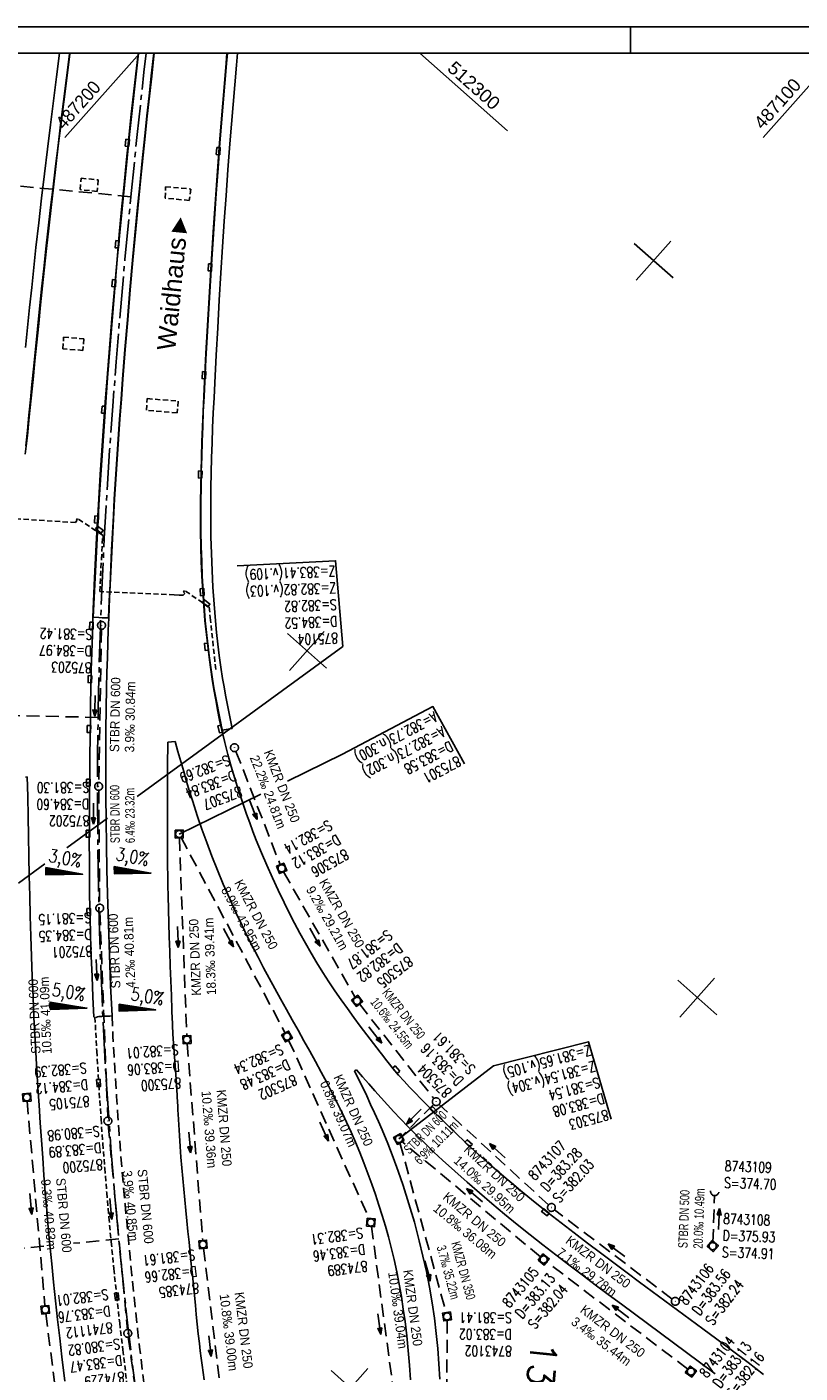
# Model space of a CAD drawing. Header units: millimetres. Extents: x -519 to 616, y -483 to 277.
# Tile 20 of 26: x -54 to 94, y 19 to 277. Entities that reach past the tile are written whole.
import ezdxf
from ezdxf.enums import TextEntityAlignment as Align

# ---------------------------------------------------------------- set-up
doc = ezdxf.new("R2010")
doc.units = ezdxf.units.MM
doc.header["$LTSCALE"] = 10
for name, pattern in [('ACHSE', [5.5, 4, -0.5, 0.5, -0.5]), ('LT00', [0]), ('LT00004', [0.6, 0.4, -0.2]), ('LT11', [0.3, 0.2, -0.1]), ('LT17', [0.15, 0.1, -0.05]), ('STRICHLINIE2', [0.375, 0.25, -0.125])]:
    doc.linetypes.add(name, pattern=pattern)
for name, color, linetype in [('--Ansichtsfenster', 6, 'Continuous'), ('--EK_02-Halt-Pfeil', 4, 'LT00'), ('--EK_02-Halt-Text', 140, 'LT00'), ('--EK_02-Haltung', 7, 'STRICHLINIE2'), ('--EK_02-Schacht-Text', 5, 'LT00'), ('--EK_03-Halt-Pfeil', 4, 'LT00'), ('--EK_03-Halt-Text', 140, 'LT00'), ('--EK_03-Haltung', 7, 'STRICHLINIE2'), ('--EK_03-Schacht-Text', 5, 'LT00'), ('--EK_04-Halt-Pfeil', 4, 'LT00'), ('--EK_04-Halt-Text', 140, 'LT00'), ('--EK_04-Haltung', 7, 'STRICHLINIE2'), ('--EK_04-Schacht-Text', 5, 'LT00'), ('--EK_06-Halt-Pfeil', 4, 'LT00'), ('--EK_06-Halt-Text', 140, 'LT00'), ('--EK_06-Haltung', 7, 'STRICHLINIE2'), ('--EK_06-Schacht-Text', 5, 'LT00'), ('--EK_07-Halt-Pfeil', 4, 'LT00'), ('--EK_07-Halt-Text', 140, 'LT00'), ('--EK_07-Haltung', 7, 'STRICHLINIE2'), ('--EK_07-Schacht-Text', 5, 'LT00'), ('--EK_08-Halt-Pfeil', 4, 'LT00'), ('--EK_08-Halt-Text', 140, 'LT00'), ('--EK_08-Haltung', 7, 'STRICHLINIE2'), ('--EK_08-Schacht-Text', 5, 'LT00'), ('--EK_A-TEXT-KILOMETER', 30, 'LT17'), ('--EK_A6-TEXT-KILOMETER', 30, 'LT17'), ('--EK_FBR', 2, 'LT00'), ('--EK_SCHLITZRINNE-KATASTER', 182, 'LT17'), ('--Rahmen', 120, 'Continuous'), ('-AX-061', 30, 'ACHSE'), ('-RICHTUNG-NAME', 190, 'Continuous'), ('V_BR_KAPPE', 30, 'LT00'), ('V_BRUECK', 30, 'LT17'), ('V_KA_MULD', 182, 'LT00'), ('V_KA_PRUF', 182, 'LT00'), ('V_L_BWID', 30, 'LT17'), ('V_P_SK', 182, 'LT00'), ('V_P_SK_VERDECKT', 252, 'LT00'), ('V_P_UK_DL', 182, 'LT00'), ('V_RASTER_75', 121, 'LT00')]:
    doc.layers.add(name, color=color, linetype=linetype)
doc.layers.add('-QUE-61N', color=11, linetype='Continuous', lineweight=25)
doc.layers.add('-QUE-61S', color=11, linetype='Continuous', lineweight=25)
doc.layers.add('Ausschnitt', color=7, linetype='LT00004', plot=False)
doc.styles.add('Arial', font='arial.ttf')
doc.styles.add('Haltungsbeschriftung', font='arial.ttf', dxfattribs={"width": 0.75})
doc.styles.add('Kilometrierung', font='romans.shx')
doc.styles.add('ROMANS', font='ROMANS.shx', dxfattribs={"width": 0.8})
doc.styles.add('schachtbeschriftung', font='romans.shx', dxfattribs={"width": 0.75, "height": 0.2})
doc.styles.get("Standard").update_dxf_attribs({"font": 'arial.ttf'})

# ---------------------------------------------------------------- blocks, each defined once
blk = doc.blocks.new('SYMB0652')
at = {"color": 0, "linetype": 'ByBlock'}
blk.add_lwpolyline([(-0.15, -0.075), (0.15, -0.075), (0.15, 0.075), (-0.15, 0.075), (-0.15, -0.075)], dxfattribs=at)
blk = doc.blocks.new('SYMB0003')
at = {"color": 0, "linetype": 'ByBlock'}
for p, q in [((-0.015712, 0), (0.010166, 0.012015)), ((0, -0.021257), (-0.015712, 0)), ((0.010166, 0.012015), (0, -0.021257))]:
    blk.add_line(p, q, dxfattribs=at)
for points in [[(-0.031395, 0.499013), (-0.093691, 0.491144), (-0.154509, 0.475528), (-0.21289, 0.452414), (-0.267913, 0.422164), (-0.318712, 0.385257), (-0.364484, 0.342274), (-0.404509, 0.293893), (-0.438154, 0.240877), (-0.464888, 0.184062), (-0.484292, 0.124345), (-0.496058, 0.062667), (-0.5, 0)], [(-0.5, 0), (-0.496058, -0.062667), (-0.484292, -0.124345), (-0.464888, -0.184062), (-0.438154, -0.240877), (-0.404509, -0.293893), (-0.364485, -0.342274), (-0.318712, -0.385257), (-0.267914, -0.422164), (-0.21289, -0.452414), (-0.154509, -0.475529), (-0.093691, -0.491144), (-0.031395, -0.499014), (0.031395, -0.499014)], [(0.5, 0), (0.496057, 0.062667), (0.484292, 0.124345), (0.464888, 0.184062), (0.438153, 0.240877), (0.404509, 0.293893), (0.364484, 0.342274), (0.318712, 0.385257), (0.267913, 0.422164), (0.21289, 0.452414), (0.154509, 0.475528), (0.093691, 0.491144), (0.031395, 0.499013), (-0.031395, 0.499013)], [(0.031395, -0.499014), (0.093691, -0.491144), (0.154509, -0.475529), (0.21289, -0.452414), (0.267914, -0.422164), (0.318712, -0.385257), (0.364485, -0.342274), (0.404509, -0.293893), (0.438154, -0.240877), (0.464889, -0.184062), (0.484292, -0.124345), (0.496058, -0.062667), (0.5, 0)]]:
    blk.add_lwpolyline(points, dxfattribs=at)
blk = doc.blocks.new('SYMB1210')
at = {"color": 0, "linetype": 'ByBlock'}
blk.add_line((0.018815, -0.179014), (0.055623, -0.17119), dxfattribs=at)
for points in [[(-0.2, -0.2), (-0.2, 0.2), (0.2, 0.2), (0.2, -0.2), (-0.2, -0.2)], [(0.018815, 0.179014), (-0.018815, 0.179014), (-0.055623, 0.17119), (-0.09, 0.155885), (-0.120444, 0.133766), (-0.145623, 0.105801), (-0.164438, 0.073213), (-0.176067, 0.037424), (-0.18, 0)], [(-0.18, 0), (-0.176067, -0.037424), (-0.164438, -0.073213), (-0.145623, -0.105801), (-0.120444, -0.133766), (-0.09, -0.155885), (-0.055623, -0.17119), (-0.018815, -0.179014), (0.018815, -0.179014)], [(0.18, 0), (0.176067, 0.037424), (0.164438, 0.073213), (0.145623, 0.105801), (0.120444, 0.133766), (0.09, 0.155885), (0.055623, 0.17119), (0.018815, 0.179014)], [(0.055623, -0.17119), (0.09, -0.155885), (0.120444, -0.133766), (0.145623, -0.105801), (0.164438, -0.073213), (0.176067, -0.037424), (0.18, 0)]]:
    blk.add_lwpolyline(points, dxfattribs=at)
blk = doc.blocks.new('SYMB1107')
at = {"color": 0, "linetype": 'ByBlock'}
for points in [[(-0.2, 0), (-0.196157, 0.039018), (-0.184776, 0.076537), (-0.166294, 0.111114), (-0.141421, 0.141421), (-0.111114, 0.166294), (-0.076537, 0.184776), (-0.039018, 0.196157), (0, 0.2)], [(0, 0.2), (0.039018, 0.196157), (0.076537, 0.184776), (0.111114, 0.166294), (0.141421, 0.141421), (0.166294, 0.111114), (0.184776, 0.076537), (0.196157, 0.039018), (0.2, 0)]]:
    blk.add_lwpolyline(points, dxfattribs=at)
blk = doc.blocks.new('SYMB0070')
at = {"color": 0, "linetype": 'ByBlock'}
for p, q in [((-0.5, 0), (0.2, 0)), ((0.5, 0), (0.2, 0.1)), ((0.2, 0.1), (0.2, 0)), ((0.468, 0), (0.21, 0.086)), ((0.21, 0.086), (0.21, -0.086)), ((0.21, -0.086), (0.468, 0)), ((0.22, -0.072), (0.437, 0)), ((0.23, -0.058), (0.405, 0)), ((0.24, -0.045), (0.374, 0)), ((0.342, 0), (0.25, 0.031)), ((0.25, 0.031), (0.25, -0.031)), ((0.25, -0.031), (0.342, 0)), ((0.26, -0.017), (0.31, 0)), ((0.27, -0.003), (0.279, 0))]:
    blk.add_line(p, q, dxfattribs=at)
for points in [[(0.2, 0), (0.2, -0.1), (0.5, 0)], [(0.437, 0), (0.22, 0.072), (0.22, -0.072)], [(0.405, 0), (0.23, 0.058), (0.23, -0.058)], [(0.374, 0), (0.24, 0.045), (0.24, -0.045)], [(0.31, 0), (0.26, 0.017), (0.26, -0.017)], [(0.279, 0), (0.27, 0.003), (0.27, -0.003)]]:
    blk.add_lwpolyline(points, dxfattribs=at)

msp = doc.modelspace()

# ---------------------------------------------------------------- hatches: boundary and pattern name
at = {"layer": '-QUE-61N'}
h = msp.add_hatch(dxfattribs=at)
h.set_pattern_fill('LT_0', color=256, scale=0.3, angle=90.9908, style=0, pattern_type=2)
h.set_pattern_definition([(90.990823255, (24090.79574, -706266.16715), (-0.2999551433, -0.00518767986), [0.30000000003])])
h.paths.add_polyline_path([(-37.74, 116.53), (-37.71, 115.13), (-30.71, 115.25)])
h = msp.add_hatch(dxfattribs=at)
h.set_pattern_fill('LT_0', color=256, scale=0.3, angle=92.2641, style=0, pattern_type=2)
h.set_pattern_definition([(92.264062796, (24091.18117, -706272.60237), (-0.29976581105, -0.01185152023), [0.3])])
h.paths.add_polyline_path([(-36.81, 90.18), (-36.76, 88.78), (-29.77, 89.06)])
at = {"layer": '-QUE-61S'}
h = msp.add_hatch(dxfattribs=at)
h.set_pattern_fill('LT_0', color=256, scale=0.3, angle=90.9908, style=0, pattern_type=2)
h.set_pattern_definition([(90.990823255, (24091.69925, -706266.15152), (-0.2999551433, -0.00518767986), [0.30000000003])])
h.paths.add_polyline_path([(-50.83, 116.31), (-50.81, 114.91), (-43.81, 115.03)])
h = msp.add_hatch(dxfattribs=at)
h.set_pattern_fill('LT_0', color=256, scale=0.3, angle=92.2641, style=0, pattern_type=2)
h.set_pattern_definition([(92.264062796, (24091.9595, -706271.72272), (-0.29976581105, -0.01185152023), [0.3])])
h.paths.add_polyline_path([(-50.03, 90.51), (-49.97, 89.11), (-42.98, 89.39)])

# ---------------------------------------------------------------- linework, layer by layer
at = {"layer": '--Ansichtsfenster', "linetype": 'Continuous'}
msp.add_lwpolyline([(-493.87, -477.64), (431.13, -477.64), (431.13, 272.36), (-493.87, 272.36)], close=True, dxfattribs=at)
at = {"layer": '--EK_02-Haltung'}
msp.add_line((76.93, 44.54), (77.25, 53.52), dxfattribs=at)
at = {"layer": '--EK_03-Haltung'}
for p, q in [((-14.42, 138.58), (-5.94, 116.87)), ((-5.29, 115.52), (8.41, 91.43)), ((9.24, 90.19), (23.48, 72.06)), ((23.41, 70.94), (17.32, 64.86)), ((45.44, 51.71), (24.49, 70.96)), ((16.99, 63.6), (25.82, 31.05)), ((69.13, 33.67), (46.59, 50.75)), ((26.02, 29.58), (25.92, -5.99))]:
    msp.add_line(p, q, dxfattribs=at)
at = {"layer": '--EK_03-Schacht-Text', "flags": 128}
msp.add_lwpolyline([(57.43, 68.1), (53.11, 82.96), (34.91, 78.32), (16.79, 64.33)], dxfattribs=at)
at = {"layer": '--EK_04-Haltung'}
for p, q in [((-40.19, 161.96), (-40.7, 132.62)), ((-40.71, 131.12), (-40.52, 109.3)), ((-40.48, 107.8), (-38.98, 68.51)), ((-38.88, 67.02), (-35.21, 27.84)), ((-35.04, 26.35), (-30.06, -10.17))]:
    msp.add_line(p, q, dxfattribs=at)
at = {"layer": '--EK_06-Haltung'}
for p, q in [((-54.41, 71.55), (-51.01, 32.36)), ((-50.85, 30.87), (-46.48, -3.16))]:
    msp.add_line(p, q, dxfattribs=at)
at = {"layer": '--EK_06-Schacht-Text', "flags": 128}
for points in [[(-14.22, 174.15), (4.65, 175.1), (6.03, 158.64)], [(6.03, 158.64), (-33.32, 129.94)], [(-39, 125.79), (-46.79, 120.11)], [(-51.01, 117.03), (-56.05, 113.36)]]:
    msp.add_lwpolyline(points, dxfattribs=at)
at = {"layer": '--EK_07-Haltung'}
for p, q in [((-25.26, 122), (-23.84, 84.12)), ((-23.76, 82.62), (-20.79, 44.88)), ((-20.64, 43.39), (-16.15, 6.16))]:
    msp.add_line(p, q, dxfattribs=at)
at = {"layer": '--EK_08-Haltung'}
for p, q in [((-24.94, 122.09), (-4.99, 84.62)), ((-4.33, 83.27), (11.11, 49.02)), ((43.94, 41.72), (17.37, 63.85)), ((11.52, 47.59), (16.52, 10.39)), ((72.11, 20.23), (45.11, 40.79))]:
    msp.add_line(p, q, dxfattribs=at)
at = {"layer": '--EK_08-Schacht-Text', "flags": 128}
for points in [[(29.38, 136.17), (23.29, 147.17), (5.98, 138.02)], [(5.98, 138.02), (-4.53, 132.89)], [(-9.65, 130.38), (-25.29, 122.75)]]:
    msp.add_lwpolyline(points, dxfattribs=at)
at = {"layer": '--EK_A6-TEXT-KILOMETER', "ltscale": 2.5}
for p, q in [((-34.55, 244.84), (-74.37, 248.6)), ((-40.82, 145.08), (-57.28, 145.45)), ((-36.88, 45.21), (-45.51, 44.34)), ((-51.2, 43.77), (-54.96, 43.39))]:
    msp.add_line(p, q, dxfattribs=at)
at = {"layer": '--EK_FBR'}
for p, q in [((-26.07, 140.47), (-27.47, 140.37)), ((-54.38, 133.71), (-54.74, 133.62)), ((8.28, 77.41), (8.64, 77.58))]:
    msp.add_line(p, q, dxfattribs=at)
at = {"layer": '--EK_FBR', "color": 2}
for points in [[(-46.21, 272.36), (-46.24, 272.11), (-46.82, 267.57), (-47.39, 263.03), (-47.96, 258.49), (-48.44, 254.56), (-48.92, 250.63), (-49.39, 246.69), (-49.84, 242.76), (-50.29, 238.83), (-50.72, 234.89), (-51.1, 231.31), (-51.48, 227.73), (-51.84, 224.15), (-52.2, 220.57), (-52.56, 216.99), (-52.91, 213.4), (-53.27, 209.82), (-53.63, 206.24), (-54, 202.66), (-54.37, 199.08), (-54.76, 195.5)], [(-33.17, 272.36), (-33.18, 272.21), (-33.61, 268.35), (-34.04, 264.49), (-34.46, 260.62), (-34.87, 256.75), (-35.37, 251.97), (-35.84, 247.18), (-36.31, 242.39), (-36.76, 237.6), (-37.2, 232.81), (-37.7, 227.14), (-38.19, 221.47), (-38.66, 215.79), (-39.11, 210.11), (-39.46, 205.49), (-39.8, 200.86), (-40.12, 196.23), (-40.43, 191.59), (-40.71, 186.96), (-41.13, 179.4), (-41.49, 171.83), (-41.8, 164.26), (-41.92, 160.88), (-42.02, 157.5), (-42.12, 154.12), (-42.2, 150.74), (-42.26, 147.52), (-42.31, 144.31), (-42.36, 141.09), (-42.4, 137.87), (-42.43, 134.65), (-42.46, 131.27), (-42.48, 127.89), (-42.5, 124.51), (-42.51, 121.13), (-42.5, 117.74), (-42.48, 114.36), (-42.44, 110.98), (-42.36, 107.09), (-42.26, 103.2), (-42.14, 99.32), (-41.99, 95.43), (-41.82, 91.54), (-41.63, 87.66)], [(-30.07, 272.36), (-30.13, 271.78), (-30.56, 267.95), (-30.98, 264.12), (-31.4, 260.29), (-31.81, 256.46), (-32.63, 248.53), (-33.41, 240.61), (-34.15, 232.68), (-34.66, 226.98), (-35.15, 221.27), (-35.62, 215.57), (-36.07, 209.87), (-36.36, 206.04), (-36.65, 202.21), (-36.92, 198.38), (-37.18, 194.55), (-37.42, 190.72), (-37.66, 186.89), (-37.87, 183.09), (-38.07, 179.3), (-38.26, 175.5), (-38.44, 171.7), (-38.61, 167.91), (-38.77, 164.11), (-38.87, 161.79), (-38.95, 159.46), (-39.05, 156.57), (-39.13, 153.66), (-39.2, 150.76), (-39.27, 146.74), (-39.32, 142.71), (-39.35, 138.69), (-39.36, 134.66), (-39.34, 129.99), (-39.3, 125.31), (-39.23, 120.64), (-39.14, 115.97), (-39.02, 111.29), (-38.85, 105.45), (-38.65, 99.6), (-38.42, 93.75), (-38.16, 87.91)], [(86.64, 19.23), (83.66, 21.49), (80.66, 23.75), (77.66, 25.99), (75.01, 27.96), (72.59, 29.75), (70.17, 31.54), (67.74, 33.33), (65.32, 35.12), (62.9, 36.91), (60.48, 38.71), (57.94, 40.6), (55.41, 42.5), (52.88, 44.4), (50.37, 46.32), (47.87, 48.26), (45.38, 50.21), (42.9, 52.17), (41.5, 53.3), (40.1, 54.43), (38.72, 55.58), (37.34, 56.73), (35.93, 57.94), (33.69, 59.9), (31.47, 61.89), (29.28, 63.9), (26.48, 66.56), (23.72, 69.27), (21, 72.01), (19.91, 73.14), (18.84, 74.27), (17.78, 75.42), (16.73, 76.58), (15.71, 77.77), (14.72, 78.97), (14.2, 79.63), (13.69, 80.29), (13.18, 80.96), (11.92, 82.61), (10.65, 84.27), (9.4, 85.94), (8.16, 87.62), (6.93, 89.3), (5.72, 91), (4.54, 92.71), (3.38, 94.44), (2.24, 96.19), (1.09, 98.05), (-0.03, 99.94), (-1.12, 101.84), (-2.18, 103.76), (-3.21, 105.69), (-4.21, 107.64), (-5.19, 109.61), (-6.33, 111.97), (-7.44, 114.35), (-8.51, 116.75), (-9.54, 119.17), (-10.52, 121.6), (-11.16, 123.25), (-11.79, 124.91), (-12.39, 126.58), (-13.18, 128.83), (-13.93, 131.1), (-14.65, 133.38), (-15.33, 135.67), (-15.97, 137.98), (-16.57, 140.29), (-17.12, 142.61), (-17.54, 144.56), (-17.93, 146.51), (-18.3, 148.46), (-18.64, 150.42), (-18.95, 152.38), (-19.5, 156.12), (-19.96, 159.87), (-20.35, 163.63), (-20.59, 166.46), (-20.79, 169.3), (-20.94, 172.14), (-21.06, 174.98), (-21.14, 177.82), (-21.19, 180.66), (-21.21, 183.51), (-21.2, 186.35), (-21.17, 189.24), (-21.11, 192.12), (-21.04, 195.01), (-20.94, 197.89), (-20.83, 200.77), (-20.71, 203.66), (-20.57, 206.54), (-20.43, 209.42), (-20.16, 214.78), (-19.87, 220.15), (-19.57, 225.51), (-19.25, 230.87), (-18.73, 238.97), (-18.16, 247.07), (-17.55, 255.17), (-17.25, 258.98), (-16.94, 262.78), (-16.63, 266.59), (-16.31, 270.39), (-16.14, 272.36)], [(-22.7, 128.96), (-21.84, 126.32), (-20.94, 123.7), (-20, 121.09), (-19.02, 118.49), (-17.95, 115.81), (-16.84, 113.14), (-15.68, 110.48), (-14.49, 107.85), (-13.25, 105.24), (-12.25, 103.2), (-11.23, 101.17), (-10.19, 99.15), (-9.14, 97.14), (-8.07, 95.14), (-6.98, 93.14), (-5.88, 91.15), (-4.77, 89.15), (-3.65, 87.16), (-2.53, 85.16), (-1.41, 83.16), (-0.29, 81.17), (0.82, 79.16), (1.91, 77.15), (2.99, 75.13), (3.97, 73.26), (4.93, 71.37), (5.86, 69.48), (6.77, 67.57), (7.65, 65.65), (8.49, 63.71), (9.31, 61.73), (10.1, 59.73), (10.86, 57.72), (11.58, 55.7), (12.28, 53.67), (12.95, 51.67), (13.58, 49.65), (14.19, 47.63), (14.77, 45.6), (15.31, 43.56), (15.87, 41.22), (16.38, 38.87), (16.84, 36.51), (17.26, 34.13), (17.63, 31.75), (17.97, 29.37), (18.3, 26.59), (18.58, 23.8), (18.81, 21.01), (18.98, 18.21)], [(17.05, 68.24), (18.63, 66.6), (20.24, 64.98), (21.86, 63.38), (23.51, 61.81), (25.17, 60.25), (27.49, 58.13), (29.84, 56.04), (32.21, 53.98), (34.6, 51.95), (37.02, 49.94), (39.45, 47.95), (41.91, 45.99), (44.38, 44.04), (46.87, 42.11), (49.36, 40.2), (51.87, 38.29), (54.38, 36.4), (56.9, 34.52), (59.4, 32.67), (61.89, 30.82), (64.39, 28.97), (66.89, 27.13), (69.39, 25.28), (71.89, 23.43), (74.38, 21.58), (77.35, 19.36)], [(24.61, 18.34), (24.45, 21.26), (24.22, 24.17), (23.93, 27.08), (23.58, 29.98), (23.14, 32.97), (22.63, 35.94), (22.05, 38.91), (21.4, 41.86), (20.7, 44.79), (19.75, 48.37), (18.71, 51.92), (17.59, 55.44), (16.67, 58.13), (15.69, 60.79), (14.66, 63.43), (13.58, 66.05)]]:
    msp.add_lwpolyline(points, dxfattribs=at)
at = {"layer": '--EK_FBR'}
for points in [[(-27.47, 140.37), (-27.49, 138.78), (-27.52, 137.19), (-27.53, 135.6), (-27.54, 134.01), (-27.55, 132.45), (-27.55, 130.88), (-27.54, 129.32), (-27.54, 127.75), (-27.53, 125.53), (-27.53, 123.31), (-27.53, 121.08), (-27.53, 118.86), (-27.51, 116.64), (-27.49, 114.74), (-27.45, 112.83), (-27.41, 110.93), (-27.35, 108.3), (-27.27, 105.66), (-27.19, 103.03), (-27.1, 100.22), (-27, 97.42), (-26.9, 94.61), (-26.79, 91.81), (-26.7, 89), (-26.68, 88.42), (-26.65, 87.84), (-26.58, 86.12), (-26.48, 84.39), (-26.38, 82.67), (-26.26, 80.95), (-26.14, 79.24), (-26.01, 77.52), (-25.89, 75.8), (-25.77, 74.08), (-25.67, 72.36), (-25.58, 70.63), (-25.54, 69.86), (-25.51, 69.08), (-25.39, 67.02), (-25.26, 64.97), (-25.11, 62.91), (-24.95, 60.86), (-24.77, 58.81), (-24.58, 56.76), (-24.39, 54.71), (-24.2, 52.66), (-24, 50.64), (-23.81, 48.63), (-23.61, 46.61), (-23.41, 44.53), (-23.19, 42.45), (-22.98, 40.37), (-22.77, 38.3), (-22.56, 36.22), (-22.38, 34.37), (-22.2, 32.52), (-22.02, 30.68), (-21.83, 28.83), (-21.63, 26.99), (-21.42, 25.15), (-21.25, 23.76), (-21.07, 22.37), (-20.89, 20.98), (-20.7, 19.6), (-20.52, 18.21)], [(-26.07, 140.47), (-25.53, 138.54), (-24.98, 136.62), (-24.43, 134.7), (-23.87, 132.78), (-23.29, 130.87), (-22.7, 128.96)], [(-47.17, 17.93), (-47.74, 22.62), (-48.16, 26.18), (-48.57, 29.74), (-48.97, 33.31), (-49.35, 36.87), (-49.71, 40.44), (-50.06, 44.01), (-50.36, 47.35), (-50.65, 50.7), (-50.93, 54.05), (-51.19, 57.4), (-51.44, 60.74), (-51.68, 64.09), (-51.91, 67.44), (-52.14, 70.81), (-52.36, 74.17), (-52.57, 77.53), (-52.76, 80.9), (-52.95, 84.26), (-53.12, 87.63), (-53.29, 91.51), (-53.45, 95.38), (-53.59, 99.26), (-53.71, 103.15), (-53.82, 107.03), (-53.92, 110.91), (-54.01, 114.71), (-54.09, 118.51), (-54.17, 122.31), (-54.24, 126.11), (-54.31, 129.91), (-54.38, 133.71)], [(-41.24, 87.63), (-40.97, 87.7), (-40.69, 87.76), (-40.42, 87.8), (-40.09, 87.82), (-39.76, 87.83), (-39.43, 87.83), (-39, 87.85), (-38.58, 87.88), (-38.16, 87.91)], [(13.58, 66.05), (12.86, 67.69), (12.13, 69.33), (11.38, 70.95), (10.62, 72.57), (9.85, 74.19), (9.07, 75.8), (8.28, 77.41)], [(8.64, 77.58), (9.82, 76.23), (11.01, 74.88), (12.2, 73.54), (13.4, 72.2), (14.6, 70.87), (15.82, 69.55), (17.05, 68.24)]]:
    msp.add_lwpolyline(points, dxfattribs=at)
at = {"layer": '--EK_FBR', "linetype": 'LT11', "flags": 128}
msp.add_lwpolyline([(-38.16, 87.91), (-37.97, 84.05), (-37.76, 80.19), (-37.54, 76.33), (-37.3, 72.47), (-37.03, 68.61), (-36.79, 65.26), (-36.52, 61.91), (-36.25, 58.56), (-35.96, 55.21), (-35.66, 51.86), (-35.35, 48.52), (-35.03, 45.17), (-34.7, 41.71), (-34.35, 38.26), (-34, 34.8), (-33.64, 31.35), (-33.26, 27.9), (-32.87, 24.44), (-32.3, 19.71), (-31.7, 14.97), (-31.07, 10.24), (-30.41, 5.51), (-29.73, 0.78), (-28.81, -5.3), (-27.85, -11.37), (-26.85, -17.43), (-25.81, -23.49), (-24.41, -31.31), (-22.95, -39.11), (-21.43, -46.91)], dxfattribs=at)
at = {"layer": '--EK_SCHLITZRINNE-KATASTER'}
msp.add_lwpolyline([(-41.43, 87.67), (-41.08, 81.16), (-40.69, 74.66), (-40.26, 68.16), (-39.92, 63.45), (-39.55, 58.74), (-39.17, 54.04), (-38.76, 49.33), (-38.32, 44.63), (-37.81, 39.45), (-37.26, 34.27), (-36.69, 29.1), (-36.09, 23.93), (-35.37, 18.01), (-34.61, 12.09), (-33.81, 6.18), (-32.97, 0.27), (-31.75, -7.89), (-30.45, -16.03), (-29.07, -24.17), (-27.67, -32), (-26.19, -39.82), (-24.65, -47.63)], dxfattribs=at)
at = {"layer": '--Rahmen'}
for p, q in [((-518.87, 277.36), (616.13, 277.36)), ((61.13, 272.36), (61.13, 277.36))]:
    msp.add_line(p, q, dxfattribs=at)
msp.add_lwpolyline([(-493.87, 272.36), (431.13, 272.36), (431.13, -477.64), (-493.87, -477.64)], close=True, dxfattribs=at)
at = {"layer": '-AX-061', "ltscale": 0.2, "flags": 128}
msp.add_lwpolyline([(195.76, -477.64), (192.38, -473.95), (186.71, -467.64), (181.1, -461.27), (175.55, -454.86), (170.06, -448.39), (164.63, -441.86), (159.26, -435.29), (153.96, -428.67), (148.71, -422), (143.54, -415.28), (138.42, -408.51), (133.37, -401.69), (128.38, -394.82), (123.46, -387.91), (118.61, -380.95), (113.82, -373.95), (109.09, -366.9), (104.43, -359.81), (99.84, -352.67), (95.32, -345.49), (90.87, -338.27), (86.48, -331.01), (82.16, -323.7), (77.91, -316.36), (73.73, -308.97), (69.62, -301.55), (65.58, -294.09), (61.61, -286.59), (57.72, -279.05), (53.89, -271.48), (50.13, -263.87), (46.45, -256.22), (42.84, -248.54), (39.3, -240.83), (35.83, -233.09), (32.44, -225.31), (29.12, -217.5), (25.88, -209.66), (22.71, -201.79), (19.61, -193.89), (16.59, -185.96), (13.64, -178.01), (10.77, -170.02), (7.97, -162.01), (5.25, -153.97), (2.6, -145.91), (0.03, -137.82), (-2.46, -129.71), (-4.88, -121.58), (-7.22, -113.42), (-9.48, -105.24), (-11.66, -97.05), (-13.77, -88.83), (-15.8, -80.59), (-17.75, -72.33), (-19.63, -64.05), (-21.43, -55.76), (-23.14, -47.45), (-24.78, -39.13), (-26.34, -30.79), (-27.83, -22.43), (-29.23, -14.06), (-30.56, -5.68), (-31.8, 2.71), (-32.97, 11.12), (-34.06, 19.53), (-35.06, 27.96), (-35.99, 36.39), (-36.84, 44.83), (-37.61, 53.28), (-38.3, 61.74), (-38.91, 70.2), (-39.44, 78.67), (-39.89, 87.15), (-40.26, 95.62), (-40.55, 104.1), (-40.76, 112.59), (-40.89, 121.07), (-40.94, 129.56), (-40.91, 138.04), (-40.8, 146.53), (-40.61, 155.01), (-40.39, 162.37), (-40.05, 170.85), (-39.64, 179.33), (-39.16, 187.8), (-38.61, 196.27), (-38.01, 204.73), (-37.36, 213.19), (-36.73, 220.94), (-35.68, 232.89), (-34.55, 244.84), (-33.34, 256.78), (-32.05, 268.71), (-31.64, 272.36)], dxfattribs=at)
at = {"layer": '-QUE-61N', "flags": 128}
for points in [[(-37.74, 116.53), (-30.71, 115.25), (-37.71, 115.13), (-37.74, 116.53)], [(-36.81, 90.18), (-29.77, 89.06), (-36.76, 88.78), (-36.81, 90.18)]]:
    msp.add_lwpolyline(points, dxfattribs=at)
at = {"layer": '-QUE-61S', "flags": 128}
for points in [[(-50.83, 116.31), (-43.81, 115.03), (-50.81, 114.91), (-50.83, 116.31)], [(-50.03, 90.51), (-42.98, 89.39), (-49.97, 89.11), (-50.03, 90.51)]]:
    msp.add_lwpolyline(points, dxfattribs=at)
at = {"layer": 'Ausschnitt', "ltscale": 10}
msp.add_lwpolyline([(-493.87, -477.64), (-493.87, 272.36), (431.12, 272.36)], dxfattribs=at)
at = {"layer": 'V_BR_KAPPE'}
msp.add_line((-17.07, 142.67), (-15.17, 142.99), dxfattribs=at)
for points in [[(-54.73, 215.94), (-54.34, 219.78), (-53.94, 223.62), (-53.54, 227.45), (-53.13, 231.29), (-52.72, 235.13), (-52.19, 239.83), (-51.65, 244.53), (-51.1, 249.23), (-50.54, 253.93), (-49.96, 258.63), (-49.39, 263.22), (-48.82, 267.81), (-48.24, 272.36)], [(-46.29, 272.36), (-46.31, 272.13), (-46.89, 267.61), (-47.45, 263.09), (-48.02, 258.57), (-48.5, 254.62), (-48.98, 250.67), (-49.45, 246.72), (-49.92, 242.77), (-50.37, 238.82), (-50.81, 234.87), (-51.23, 231.02), (-51.64, 227.18), (-52.04, 223.33), (-52.43, 219.48), (-52.82, 215.64), (-53.2, 211.79), (-53.49, 208.86), (-53.78, 205.93), (-54.07, 203), (-54.36, 200.07), (-54.66, 197.14)], [(-41.75, 164.28), (-40.69, 164.2), (-40.06, 164.14), (-38.83, 164.13), (-38.68, 167.39), (-38.54, 170.64), (-38.39, 173.9), (-38.24, 177.16), (-38.07, 180.41), (-37.9, 183.67), (-37.72, 186.92), (-37.49, 190.75), (-37.25, 194.58), (-36.99, 198.4), (-36.72, 202.22), (-36.43, 206.04), (-36.14, 209.87), (-35.69, 215.57), (-35.21, 221.27), (-34.72, 226.97), (-34.21, 232.67), (-33.78, 237.44), (-33.32, 242.2), (-32.86, 246.96), (-32.38, 251.72), (-31.89, 256.48), (-31.48, 260.31), (-31.06, 264.14), (-30.64, 267.97), (-30.21, 271.81), (-30.14, 272.36)], [(-33.07, 272.36), (-34.8, 256.78), (-37.14, 232.81), (-39.05, 210.14), (-40.64, 186.92), (-41.75, 164.28)], [(-17.07, 142.67), (-17.4, 144.29), (-17.72, 145.91), (-18.03, 147.53), (-18.34, 149.15), (-18.63, 150.78), (-18.91, 152.41), (-19.25, 154.64), (-19.56, 156.88), (-19.83, 159.12), (-20.08, 161.36), (-20.29, 163.61), (-20.52, 166.45), (-20.72, 169.29), (-20.87, 172.13), (-20.98, 174.97), (-21.07, 177.82), (-21.12, 180.67), (-21.14, 183.51), (-21.14, 186.36), (-21.11, 189.25), (-21.06, 192.13), (-20.98, 195.02), (-20.89, 197.91), (-20.79, 200.79), (-20.67, 203.68), (-20.54, 206.56), (-20.4, 209.45), (-20.18, 213.74), (-19.94, 218.02), (-19.7, 222.31), (-19.44, 226.6), (-19.18, 230.88), (-18.86, 235.74), (-18.54, 240.59), (-18.2, 245.44), (-17.85, 250.29), (-17.48, 255.14), (-17.18, 258.95), (-16.87, 262.75), (-16.55, 266.56), (-16.23, 270.37), (-16.06, 272.36)], [(-14.13, 272.36), (-14.33, 270.05), (-14.66, 266.28), (-14.97, 262.5), (-15.28, 258.72), (-15.58, 254.95), (-15.96, 250.01), (-16.31, 245.08), (-16.65, 240.15), (-16.98, 235.21), (-17.29, 230.27), (-17.61, 225.01), (-17.91, 219.74), (-18.2, 214.47), (-18.48, 209.2), (-18.62, 206.32), (-18.76, 203.44), (-18.89, 200.56), (-19, 197.68), (-19.09, 194.8), (-19.17, 191.92), (-19.22, 189.04), (-19.25, 186.16), (-19.24, 182.93), (-19.2, 179.7), (-19.11, 176.46), (-18.99, 173.24), (-18.82, 170.01), (-18.6, 166.78), (-18.33, 163.56), (-18.12, 161.35), (-17.88, 159.13), (-17.61, 156.92), (-17.31, 154.72), (-16.97, 152.52), (-16.7, 150.93), (-16.41, 149.34), (-16.11, 147.75), (-15.8, 146.16), (-15.49, 144.58), (-15.17, 142.99)]]:
    msp.add_lwpolyline(points, dxfattribs=at)
at = {"layer": 'V_BRUECK'}
for points in [[(-41.01, 245.85), (-44.28, 246.19), (-44.08, 248.39), (-40.79, 248.05), (-41.01, 245.85)], [(-23.09, 246.3), (-23.36, 244.11), (-27.96, 244.55), (-27.89, 246.74), (-23.09, 246.3)], [(-43.55, 217.61), (-43.73, 215.4), (-47.58, 215.69), (-47.42, 217.92), (-43.55, 217.61)], [(-25.69, 203.44), (-31.58, 203.91), (-31.4, 206.15), (-25.46, 205.67), (-25.69, 203.44)]]:
    msp.add_lwpolyline(points, dxfattribs=at)
at = {"layer": 'V_L_BWID'}
msp.add_lwpolyline([(-18.27, 154.27), (-19.31, 163.73), (-19.55, 166.21), (-24.28, 169.4), (-24.47, 169.09), (-24.2, 168.85), (-24.5, 168.49), (-25.28, 168.53), (-26.23, 168.57), (-40.51, 169.2), (-40.18, 175.38), (-39.96, 179.52), (-39.85, 179.55), (-39.85, 179.95), (-40, 179.99), (-44.77, 183.18), (-44.96, 182.87), (-44.9, 182.78), (-45.12, 182.42), (-56.86, 183.14), (-56.92, 183.2), (-57.23, 183.24)], dxfattribs=at)
at = {"layer": 'V_RASTER_75'}
for p, q in [((-47.19, 256.2), (-32.85, 272.36)), ((37.56, 257.46), (20.78, 272.36)), ((100.9, 272.36), (86.55, 256.2)), ((69.31, 229.26), (61.83, 235.9)), ((68.89, 236.32), (62.25, 228.84)), ((-4.57, 161.13), (2.91, 154.49)), ((2.49, 161.55), (-4.15, 154.07)), ((70.2, 94.73), (77.68, 88.09)), ((70.62, 87.67), (77.26, 95.14)), ((11.27, 13.32), (3.8, 19.96)), ((4.22, 12.9), (10.86, 20.37))]:
    msp.add_line(p, q, dxfattribs=at)

# ---------------------------------------------------------------- block references
at = {"layer": '--EK_02-Halt-Pfeil', "xscale": 4.000000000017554, "yscale": 4.000000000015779, "zscale": 4, "rotation": 87.96621930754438}
msp.add_blockref('SYMB0070', (78.09, 48.99), dxfattribs=at)
at = {"layer": '--EK_03-Halt-Pfeil', "zscale": 4}
for p, xscale, yscale, rotation in [((-11.11, 127.36), 3.999999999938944, 4.000000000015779, 291.3509593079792), ((0.69, 102.98), 4.000000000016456, 4.000000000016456, 299.6302793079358), ((12.26, 84.23), 4.000000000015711, 4.000000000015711, 308.1471393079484), ((19.66, 68.61), 4.000000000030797, 4.000000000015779, 224.9876393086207), ((35.64, 62.08), 3.99999999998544, 4.000000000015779, 137.4215793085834), ((58.47, 43.01), 4.000000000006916, 4.000000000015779, 142.8473793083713), ((22.28, 39.05), 3.999999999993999, 4.000000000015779, 285.1868393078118)]:
    msp.add_blockref('SYMB0070', p, dxfattribs=dict(at, xscale=xscale, yscale=yscale, rotation=rotation))
at = {"layer": '--EK_04-Halt-Pfeil', "yscale": 4.000000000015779, "zscale": 4}
for p, xscale, rotation in [((-41.44, 147.3), 4.000000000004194, 268.988919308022), ((-41.7, 126.63), 4.000000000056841, 270.5108093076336), ((-41.11, 96.69), 3.9999999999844, 272.1914193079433), ((-38.39, 50.92), 4.00000000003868, 275.3532193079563)]:
    msp.add_blockref('SYMB0070', p, dxfattribs=dict(at, xscale=xscale, rotation=rotation))
at = {"layer": '--EK_06-Halt-Pfeil', "xscale": 4.000000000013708, "yscale": 4.000000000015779, "zscale": 4, "rotation": 274.9614793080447}
msp.add_blockref('SYMB0070', (-53.7, 51.87), dxfattribs=at)
at = {"layer": '--EK_07-Halt-Pfeil', "yscale": 4.000000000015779, "zscale": 4}
for p, xscale, rotation in [((-25.55, 103.02), 4.000000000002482, 272.1424793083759), ((-23.27, 63.67), 4.000000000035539, 274.4998293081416), ((-19.39, 24.65), 4.000000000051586, 276.8755093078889)]:
    msp.add_blockref('SYMB0070', p, dxfattribs=dict(at, xscale=xscale, rotation=rotation))
at = {"layer": '--EK_08-Halt-Pfeil', "zscale": 4}
for p, xscale, yscale, rotation in [((-15.85, 102.88), 3.999999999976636, 4.000000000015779, 298.0279793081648), ((2.48, 65.73), 4.000000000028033, 4.000000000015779, 294.2653293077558), ((31.29, 53.55), 4.000000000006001, 4.000000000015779, 140.2136493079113), ((59.22, 31.3), 4.00000000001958, 4.000000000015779, 142.7161193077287), ((13.03, 28.86), 4, 4, 277.65298930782)]:
    msp.add_blockref('SYMB0070', p, dxfattribs=dict(at, xscale=xscale, yscale=yscale, rotation=rotation))
at = {"layer": 'V_KA_MULD', "zscale": 3.8}
for p, xscale, yscale, rotation in [((-25.29, 122.75), 3.80000000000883, 3.799999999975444, 271.0664436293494), ((-5.67, 116.17), 3.80000000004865, 3.799999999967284, 293.3563603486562), ((8.78, 90.78), 3.800000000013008, 3.799999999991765, 307.5507883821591), ((-23.82, 83.37), 3.800000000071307, 3.799999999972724, 272.3369528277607), ((-4.64, 83.96), 3.800000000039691, 3.799999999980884, 298.7378428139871), ((-54.47, 72.3), 3.800000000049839, 3.799999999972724, 274.198401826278), ((16.79, 64.33), 3.799999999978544, 3.799999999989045, 119.401729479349), ((11.42, 48.33), 3.800000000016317, 3.799999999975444, 356.3090993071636), ((-20.73, 44.13), 3.800000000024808, 3.799999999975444, 274.8883473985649), ((76.9, 43.79), 3.800000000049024, 3.799999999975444, 319.8136870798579), ((44.51, 41.24), 3.799999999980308, 3.799999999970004, 322.0078956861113), ((-50.94, 31.62), 3.800000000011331, 3.799999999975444, 275.865002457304), ((26.02, 30.33), 3.799999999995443, 3.799999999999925, 98.5609802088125), ((72.71, 19.77), 3.800000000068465, 3.799999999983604, 323.3707934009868)]:
    msp.add_blockref('SYMB1210', p, dxfattribs=dict(at, xscale=xscale, yscale=yscale, rotation=rotation))
at = {"layer": 'V_KA_PRUF', "xscale": 1.500000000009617, "yscale": 1.500000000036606, "zscale": 1.5, "rotation": 4.066199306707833}
for p in [(-40.17, 162.71), (-14.7, 139.28), (-40.72, 131.87), (-40.51, 108.55), (23.94, 71.47), (-38.95, 67.76), (46, 51.21), (69.73, 33.22), (-35.14, 27.09)]:
    msp.add_blockref('SYMB0003', p, dxfattribs=at)
at = {"layer": 'V_P_SK'}
for p, xscale, yscale, zscale, rotation in [((-35.23, 255.16), 4.500000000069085, 4.500000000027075, 4.5, 264.1063163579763), ((-17.82, 253.58), 4.500000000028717, 4.500000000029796, 4.5, 265.7075940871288), ((-37.16, 235.71), 4.500000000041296, 4.500000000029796, 4.5, 264.7717604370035), ((-19.39, 231.31), 4.50000000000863, 4.500000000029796, 4.5, 266.5628152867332), ((-37.79, 228.25), 4.499999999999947, 4.499999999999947, 4.499999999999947, 265.0906503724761), ((-20.55, 210.64), 4.499999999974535, 4.500000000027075, 4.5, 267.2264205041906), ((-39.76, 204.04), 4.499999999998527, 4.500000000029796, 4.5, 265.8136885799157), ((-21.27, 191.62), 4.500000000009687, 4.500000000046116, 4.5, 88.45658799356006), ((-41.12, 182.99), 4.50000000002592, 4.499999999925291, 4.5, 86.83669233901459), ((-20.9, 169.09), 4.50000000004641, 4.49999999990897, 4.5, 93.14662448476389), ((-42.11, 162.66), 4.50000000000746, 4.500000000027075, 4.500000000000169, 268.1886122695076), ((-20.07, 158.63), 4.500000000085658, 4.499999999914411, 4.5, 95.88693394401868), ((-42.38, 152.41), 4.500000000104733, 4.500000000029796, 4.5, 268.8716291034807), ((-42.58, 142.87), 4.500000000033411, 4.500000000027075, 4.5, 269.3422572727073), ((-17.41, 142.87), 4.500000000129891, 4.500000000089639, 4.5, 102.3019717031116), ((-42.69, 132.6), 4.500000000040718, 4.500000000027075, 4.5, 269.5602243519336), ((-42.77, 122.79), 4.500000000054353, 4.500000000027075, 4.5, 270.1106008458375), ((-42.61, 107.8), 4.499999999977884, 4.499999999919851, 4.5, 91.10330937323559), ((16.25, 77.59), 4.499999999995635, 4.499999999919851, 4.5, 131.4304807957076), ((-40.72, 75.05), 4.500000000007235, 4.500000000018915, 4.5, 273.6124949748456), ((23.43, 69.86), 4.500000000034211, 4.499999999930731, 4.5, 133.9220346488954), ((30.14, 63.47), 4.499999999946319, 4.500000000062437, 4.5, 136.8338544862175), ((44.85, 50.27), 4.500000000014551, 4.500000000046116, 4.5, 141.554815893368), ((-37.26, 34.14), 4.500000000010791, 4.500000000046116, 4.5, 276.3203576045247)]:
    msp.add_blockref('SYMB0652', p, dxfattribs=dict(at, xscale=xscale, yscale=yscale, zscale=zscale, rotation=rotation))
at = {"layer": 'V_P_SK_VERDECKT', "zscale": 4.5}
for p, xscale, yscale, rotation in [((-40.58, 181.07), 4.500000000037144, 4.500000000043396, 322.3948239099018), ((-20.13, 166.94), 4.500000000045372, 4.500000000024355, 321.4299642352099)]:
    msp.add_blockref('SYMB0652', p, dxfattribs=dict(at, xscale=xscale, yscale=yscale, rotation=rotation))
at = {"layer": 'V_P_UK_DL', "xscale": 4.000000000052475, "yscale": 4.000000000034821, "zscale": 4, "rotation": 171.4839762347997}
msp.add_blockref('SYMB1107', (77.28, 54.27), dxfattribs=at)

# ---------------------------------------------------------------- texts
at = {"layer": '--EK_02-Halt-Text', "style": 'Haltungsbeschriftung', "width": 0.7}
for s, p in [('20.0‰ 10.49m', (74.95, 43.29)), ('STBR DN 500', (72.07, 43.39))]:
    msp.add_text(s, height=1.8, rotation=87.9662, dxfattribs=at).set_placement(p)
at = {"layer": '--EK_02-Schacht-Text', "style": 'schachtbeschriftung', "width": 0.75}
for s, p in [('8743109', (79.17, 58.16)), ('S=374.70', (79.05, 54.96)), ('8743108', (78.88, 48.06)), ('D=375.93', (78.77, 44.86)), ('S=374.91', (78.65, 41.66))]:
    msp.add_text(s, height=2, rotation=357.9662, dxfattribs=at).set_placement(p)
at = {"layer": '--EK_03-Halt-Text', "style": 'Haltungsbeschriftung'}
for s, rotation, width, p in [('22.2‰ 24.81m', 291.351, 0.9, (-11.81, 137.39)), ('KMZR DN 250', 291.351, 0.9, (-9.13, 138.44)), ('KMZR DN 250', 299.6303, 0.9, (1.45, 113.53)), ('9.2‰ 29.21m', 299.6303, 0.9, (-1.06, 112.11)), ('KMZR DN 250', 308.1471, 0.7, (13.49, 92.28)), ('10.6‰ 24.55m', 308.1471, 0.7, (11.22, 90.5)), ('STBR DN 600', 44.9876, 0.65, (18.8, 61.31)), ('6.9‰ 10.11m', 44.9876, 0.7, (20.83, 59.27)), ('KMZR DN 250', 317.4216, 0.9, (29.08, 62.08)), ('14.0‰ 29.95m', 317.4216, 0.9, (27.13, 59.96)), ('3.7‰ 35.22m', 285.1868, 0.7, (23.99, 43.65)), ('KMZR DN 350', 285.1868, 0.7, (26.77, 44.41)), ('KMZR DN 250', 322.8474, 0.9, (48.55, 44.5)), ('7.1‰ 29.78m', 322.8474, 0.9, (46.81, 42.2))]:
    msp.add_text(s, height=1.8, rotation=rotation, dxfattribs=dict(at, width=width)).set_placement(p)
at = {"layer": '--EK_03-Schacht-Text', "style": 'schachtbeschriftung', "width": 0.75}
for s, rotation, p in [('S=382.69', 201.351, (-16.05, 137.94)), ('D=383.84', 201.351, (-14.89, 134.96)), ('875307', 201.351, (-13.72, 131.98)), ('S=382.14', 209.6303, (3.29, 125.51)), ('D=383.12', 209.6303, (4.87, 122.73)), ('875306', 209.6303, (6.45, 119.95)), ('S=381.87', 218.1472, (14.52, 104.52)), ('D=382.82', 218.1472, (16.5, 102)), ('875305', 218.1472, (18.47, 99.49)), ('S=381.61', 134.9876, (31.58, 77.97)), ('D=383.16', 134.9876, (29.32, 75.71)), ('Z=381.65(v.105)', 195.1868, (53.29, 82.36)), ('875304', 134.9876, (27.05, 73.45)), ('Z=381.54(v.304)', 195.1868, (54.13, 79.27)), ('S=381.54', 195.1868, (54.97, 76.18)), ('D=383.08', 195.1868, (55.81, 73.09)), ('875303', 195.1868, (56.64, 70)), ('8743107', 47.4216, (42.84, 56.22)), ('D=383.28', 47.4216, (45.19, 54.05)), ('S=382.03', 47.4216, (47.55, 51.89)), ('8743106', 52.8474, (71.82, 32.3)), ('D=383.56', 52.8474, (74.37, 30.37)), ('S=382.24', 52.8474, (76.92, 28.44)), ('S=381.41', 179.8413, (38.45, 31.09)), ('D=383.02', 179.8413, (38.44, 27.89)), ('8743102', 179.8413, (38.43, 24.69))]:
    msp.add_text(s, height=2, rotation=rotation, dxfattribs=at).set_placement(p)
at = {"layer": '--EK_04-Halt-Text', "style": 'Haltungsbeschriftung'}
for s, rotation, width, p in [('STBR DN 600', 88.9889, 0.9, (-36.8, 138.42)), ('3.9‰ 30.84m', 88.9889, 0.9, (-33.92, 138.37)), ('STBR DN 600', 90.5108, 0.7, (-36.66, 121)), ('6.4‰ 23.32m', 90.5108, 0.7, (-33.78, 121.02)), ('STBR DN 600', 92.1914, 0.9, (-36.53, 93.21)), ('4.2‰ 40.81m', 92.1914, 0.9, (-33.66, 93.32)), ('3.9‰ 40.85m', 275.3532, 0.9, (-36.15, 58.21)), ('STBR DN 600', 275.3532, 0.9, (-33.28, 58.47))]:
    msp.add_text(s, height=1.8, rotation=rotation, dxfattribs=dict(at, width=width)).set_placement(p)
at = {"layer": '--EK_04-Schacht-Text', "style": 'schachtbeschriftung', "width": 0.75}
for s, rotation, p in [('S=381.42', 178.9889, (-41.93, 161.99)), ('D=384.97', 178.9889, (-41.99, 158.79)), ('875203', 178.9889, (-42.05, 155.59)), ('S=381.30', 180.5108, (-42.55, 132.7)), ('D=384.60', 180.5108, (-42.53, 129.5)), ('875202', 180.5108, (-42.5, 126.3)), ('S=381.15', 182.1914, (-42.23, 107.73)), ('D=384.35', 182.1914, (-42.11, 104.53)), ('875201', 182.1914, (-41.98, 101.34)), ('S=380.98', 185.3532, (-40.62, 66.85)), ('D=383.89', 185.3532, (-40.32, 63.67)), ('875200', 185.3532, (-40.02, 60.48)), ('S=380.82', 187.7651, (-36.77, 26.11)), ('D=383.47', 187.7651, (-36.34, 22.94)), ('874229', 187.7651, (-35.91, 19.77))]:
    msp.add_text(s, height=2, rotation=rotation, dxfattribs=at).set_placement(p)
at = {"layer": '--EK_06-Halt-Text', "style": 'Haltungsbeschriftung', "width": 0.9}
for s, rotation, p in [('STBR DN 600', 92.1949, (-51.84, 80.68)), ('10.5‰ 41.09m', 92.1949, (-49.71, 80.61)), ('STBR DN 600', 274.9615, (-48.89, 56.77)), ('9.3‰ 40.83m', 274.9615, (-51.76, 56.53))]:
    msp.add_text(s, height=1.8, rotation=rotation, dxfattribs=at).set_placement(p)
at = {"layer": '--EK_06-Schacht-Text', "style": 'schachtbeschriftung', "width": 0.75}
for s, rotation, p in [('Z=383.41(v.109)', 182.1949, (4.6, 174.09)), ('Z=382.82(v.103)', 182.1949, (4.73, 170.89)), ('S=382.82', 182.1949, (4.85, 167.69)), ('D=384.52', 182.1949, (4.97, 164.49)), ('875104', 182.1949, (5.09, 161.3)), ('S=382.39', 184.9615, (-43.11, 78.95)), ('D=384.12', 184.9615, (-42.84, 75.76)), ('875105', 184.9615, (-42.56, 72.57)), ('S=382.01', 187.3062, (-38.99, 35.58)), ('D=383.76', 187.3062, (-38.58, 32.4)), ('8741112', 187.3062, (-38.17, 29.23))]:
    msp.add_text(s, height=2, rotation=rotation, dxfattribs=at).set_placement(p)
at = {"layer": '--EK_07-Halt-Text', "style": 'Haltungsbeschriftung', "width": 0.9}
for s, rotation, p in [('18.3‰ 39.41m', 92.1425, (-18.21, 91.92)), ('KMZR DN 250', 92.1425, (-21.09, 91.81)), ('10.2‰ 39.36m', 274.4998, (-21.03, 73.48)), ('KMZR DN 250', 274.4998, (-18.16, 73.7)), ('10.8‰ 39.00m', 276.8755, (-17.56, 34.54)), ('KMZR DN 250', 276.8755, (-14.7, 34.89))]:
    msp.add_text(s, height=1.8, rotation=rotation, dxfattribs=at).set_placement(p)
at = {"layer": '--EK_07-Schacht-Text', "style": 'schachtbeschriftung', "width": 0.75}
for s, rotation, p in [('S=382.01', 184.4998, (-25.5, 82.48)), ('D=383.06', 184.4998, (-25.25, 79.29)), ('875300', 184.4998, (-25, 76.1)), ('S=381.61', 186.8755, (-22.38, 43.18)), ('D=382.66', 186.8755, (-21.99, 40)), ('874385', 186.8755, (-21.61, 36.82))]:
    msp.add_text(s, height=2, rotation=rotation, dxfattribs=at).set_placement(p)
at = {"layer": '--EK_08-Halt-Text', "style": 'Haltungsbeschriftung', "width": 0.9}
for s, rotation, p in [('KMZR DN 250', 298.028, (-14.79, 113.41)), ('8.9‰ 43.95m', 298.028, (-17.33, 112.06)), ('0.8‰ 39.07m', 294.2653, (1.6, 74.99)), ('KMZR DN 250', 294.2653, (4.22, 76.17)), ('KMZR DN 250', 320.2136, (25.05, 52.94)), ('10.8‰ 36.08m', 320.2136, (23.2, 50.73)), ('10.0‰ 39.04m', 277.653, (14.72, 38.77)), ('KMZR DN 250', 277.653, (17.58, 39.15)), ('KMZR DN 250', 322.7161, (51.35, 31.25)), ('3.4‰ 35.44m', 322.7161, (49.61, 28.96))]:
    msp.add_text(s, height=1.8, rotation=rotation, dxfattribs=at).set_placement(p)
at = {"layer": '--EK_08-Schacht-Text', "style": 'schachtbeschriftung', "width": 0.75}
for s, rotation, p in [('A=382.73(n.300)', 208.028, (23.48, 146.26)), ('A=382.73(n.302)', 208.028, (24.98, 143.43)), ('D=383.58', 208.028, (26.49, 140.61)), ('875301', 208.028, (27.99, 137.78)), ('S=382.34', 204.2653, (-5.93, 82.55)), ('D=383.48', 204.2653, (-4.61, 79.64)), ('875302', 204.2653, (-3.3, 76.72)), ('S=382.31', 187.653, (9.78, 47.36)), ('D=383.46', 187.653, (10.21, 44.19)), ('874389', 187.653, (10.64, 41.02)), ('8743105', 50.2136, (37.95, 31.82)), ('D=383.13', 50.2136, (40.41, 29.77)), ('S=382.04', 50.2136, (42.87, 27.73)), ('8743104', 52.7161, (75.79, 18.39)), ('D=383.13', 52.7161, (78.34, 16.46)), ('S=382.16', 52.7161, (80.88, 14.52))]:
    msp.add_text(s, height=2, rotation=rotation, dxfattribs=at).set_placement(p)
at = {"layer": '--EK_A-TEXT-KILOMETER', "style": 'Kilometrierung'}
msp.add_text('137,100', height=5, rotation=264.064, dxfattribs=at).set_placement((41.8, -2.21), align=Align.MIDDLE_RIGHT)
at = {"layer": '-QUE-61N', "style": 'ROMANS', "width": 0.8}
for s, rotation, p in [('3,0%%%', 349.6809, (-37.56, 117.76)), ('5,0%%%', 350.9541, (-34.69, 90.96))]:
    msp.add_text(s, height=2.5, rotation=rotation, dxfattribs=at).set_placement(p)
at = {"layer": '-QUE-61S', "style": 'ROMANS', "width": 0.8}
for s, rotation, p in [('3,0%%%', 349.6809, (-50.46, 117.48)), ('5,0%%%', 350.9541, (-49.78, 91.77))]:
    msp.add_text(s, height=2.5, rotation=rotation, dxfattribs=at).set_placement(p)
at = {"layer": '-RICHTUNG-NAME', "insert": (-23.39, 241.69), "char_height": 3.5, "width": 30.0573, "attachment_point": 9, "rotation": 84.3696, "style": 'Arial'}
msp.add_mtext('\\pt4.0001,12,15.5,23.75;{\\fSwis721 BlkOul BT|b0|i0|c0|p82;Waidhaus\\fArial|b0|i0|c0|p32;►}', dxfattribs=at)
at = {"layer": 'V_RASTER_75'}
for s, rotation, width, p in [(' 512300', 318.3923, 1.021, (25.14, 269.82)), (' 487200', 48.3923, 0.931, (-47.94, 256.86)), (' 487100', 48.3923, 0.979, (85.8, 256.86))]:
    msp.add_text(s, height=2.5, rotation=rotation, dxfattribs=dict(at, width=width)).set_placement(p)

doc.saveas('drawing.dxf')
